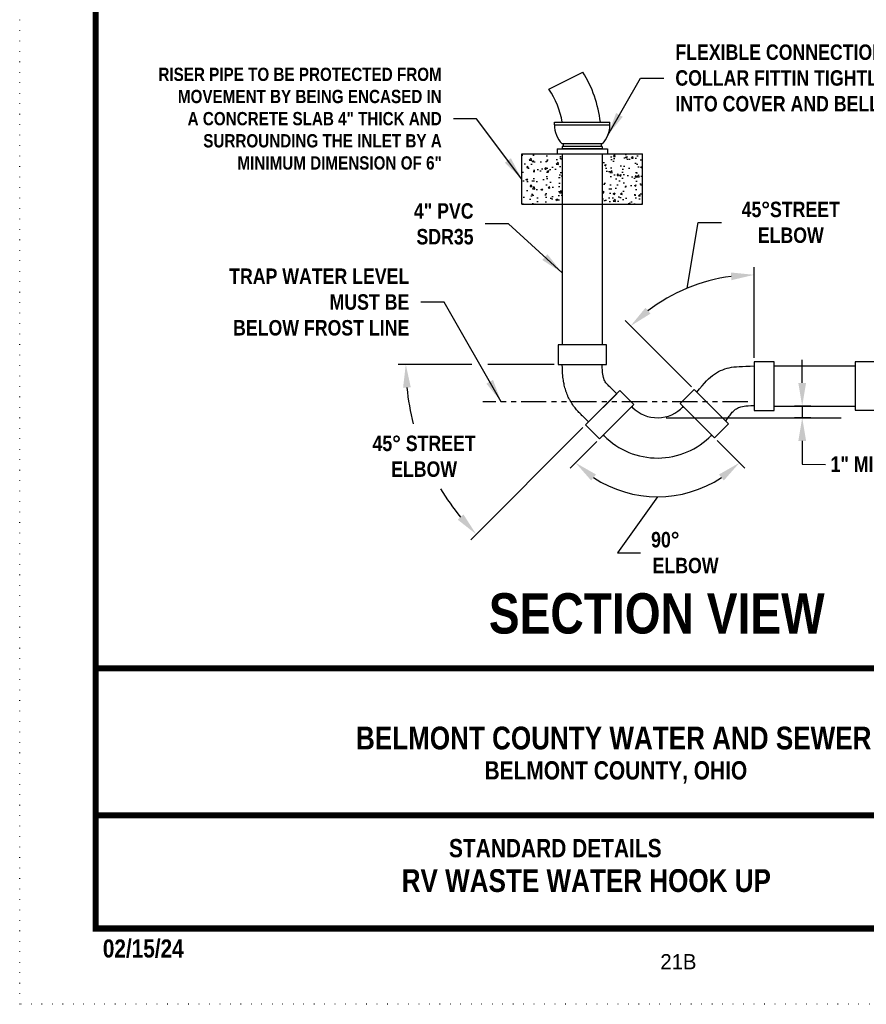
# Model space of a CAD drawing. Extents: x 204 to 1091, y -244 to 171.
# Tile 1 of 246: x 771 to 981, y -244 to 1. Entities that reach past the tile are written whole.
import ezdxf
from ezdxf.enums import TextEntityAlignment as Align

# ---------------------------------------------------------------- set-up
doc = ezdxf.new("R2010")
doc.units = 0
doc.header["$LTSCALE"] = 10
doc.header["$MEASUREMENT"] = 0
doc.linetypes.add('DOT2', pattern=[0.125, 0, -0.125])
doc.linetypes.add('PHANTOM2', pattern=[1.25, 0.625, -0.125, 0.125, -0.125, 0.125, -0.125])
doc.layers.get('0').update_dxf_attribs({"linetype": 'CONTINUOUS'})
doc.layers.get('DEFPOINTS').update_dxf_attribs({"linetype": 'CONTINUOUS'})
for name, color, linetype in [('BORDER', 252, 'CONTINUOUS'), ('SEWER', 3, 'CONTINUOUS'), ('TEXT', 7, 'CONTINUOUS'), ('WATERLINE-NOTES', 7, 'CONTINUOUS')]:
    doc.layers.add(name, color=color, linetype=linetype)
doc.styles.add('TECHNICAL', font='techb___.ttf')
doc.dimstyles.get("Standard").update_dxf_attribs({"dimtxt": 0.18, "dimasz": 0.18, "dimexe": 0.18, "dimexo": 0.0625, "dimgap": 0.09, "dimtad": 0, "dimtih": 1, "dimtoh": 1, "dimdec": 4, "dimzin": 0, "dimdsep": 46, "dimtxsty": 'Standard', "dimcen": 0.09, "dimadec": 0, "dimazin": 0, "dimtfac": 1, "dimtdec": 4, "dimtofl": 0, "dimtmove": 0, "dimatfit": 3, "dimfxl": 1, "dimtolj": 1, "dimtzin": 0, "dimarcsym": 0})

# ---------------------------------------------------------------- blocks, each defined once
blk = doc.blocks.new('*D1')
at = {"color": 0, "lineweight": -2, "transparency": 16777216}
for p, q in [((936.41, -65.67), (939.15, -49.36)), ((939.15, -49.36), (944.91, -49.36)), ((953.03, -83.02), (953.03, -60.45)), ((937.43, -90.2), (920.96, -73.73))]:
    blk.add_line(p, q, dxfattribs=at)
blk.add_arc((953.03, -105.8), 43.43, 97.6037, 127.3963, dxfattribs=at)
at = {"color": 0, "transparency": 16777216}
for points in [[(947.22, -61.79), (947.35, -63.71), (953.03, -62.37)], [(927.28, -72.02), (926.02, -70.57), (922.32, -75.09)]]:
    blk.add_solid(points, dxfattribs=at)
at = {"layer": 'DEFPOINTS', "color": 0, "transparency": 16777216}
for p in [(931.31, -68.18), (953.03, -83.98), (938.11, -90.88), (953.03, -96.03), (946.63, -99.4)]:
    blk.add_point(p, dxfattribs=at)
at = {"color": 7, "transparency": 16777216, "insert": (962.1, -49.36), "char_height": 3.84, "attachment_point": 5, "style": 'TECHNICAL'}
blk.add_mtext('\\A1;45°STREET\\PELBOW', dxfattribs=at)
blk = doc.blocks.new('*D2')
at = {"color": 0, "lineweight": -2, "transparency": 16777216}
for p, q in [((882.9, -84.63), (864.61, -84.63)), ((903.36, -84.63), (886.9, -84.63)), ((910.48, -100.32), (882.64, -128.16))]:
    blk.add_line(p, q, dxfattribs=at)
for start, end in [(185.5358, 194.3274), (211.1918, 219.4642)]:
    blk.add_arc((926.17, -84.63), 59.64, start, end, dxfattribs=at)
at = {"color": 0, "transparency": 16777216}
for points in [[(865.85, -90.43), (867.77, -90.33), (866.53, -84.63)], [(880.84, -121.89), (879.42, -123.18), (884, -126.8)]]:
    blk.add_solid(points, dxfattribs=at)
at = {"layer": 'DEFPOINTS', "color": 0, "transparency": 16777216}
for p in [(904.32, -84.63), (916.36, -84.63), (919.67, -91.13), (868.56, -100.06), (911.15, -99.65)]:
    blk.add_point(p, dxfattribs=at)
at = {"color": 7, "transparency": 16777216, "insert": (871.07, -107.45), "char_height": 3.84, "attachment_point": 5, "style": 'TECHNICAL'}
blk.add_mtext('\\A1;45° STREET\\PELBOW', dxfattribs=at)

msp = doc.modelspace()

# ---------------------------------------------------------------- hatches: boundary and pattern name
h = msp.add_hatch()
h.set_pattern_fill('AR-CONC', color=256, scale=0.625)
h.set_pattern_definition([(50, (878.0455, 16.7817), (4.48288, -0.3922), [0.46875, -5.15625]), (355, (878.0455, 16.7817), (-0.8672, 4.7012), [0.375, -4.125]), (100.4514, (878.419, 16.749), (3.61568, 4.309), [0.39838, -4.38214]), (46.184, (878.0455, 18.0317), (6.67026, -1.0345), [0.7031, -7.7344]), (96.636, (878.601, 17.9455), (5.84164, 6.08824), [0.59756, -6.5732]), (351.184, (878.0455, 18.032), (5.84164, 6.08824), [0.5625, -6.1875]), (21, (878.6705, 17.7192), (3.73067, -2.51637), [0.46875, -5.15625]), (326, (878.6705, 17.719), (1.52072, 4.5322), [0.375, -4.125]), (71.4514, (878.9814, 17.5095), (5.2514, 2.01582), [0.39838, -4.38214]), (37.5, (878.0455, 16.7817), (0.076, 2.080587), [0, -4.075, 0, -4.1875, 0, -4.140625]), (7.5, (878.0455, 16.7817), (1.644185, 2.46507), [0, -2.3875, 0, -3.98125, 0, -1.578125]), (327.5, (876.6517, 16.7817), (3.33639, -0.140968), [0, -1.5625, 0, -4.875, 0, -6.46875]), (317.5, (876.0267, 16.7817), (3.64491, 0.62566), [0, -2.03125, 0, -3.2375, 0, -4.59375])])
h.paths.add_polyline_path([(905.32, -44.84), (905.32, -32.34), (895.32, -32.34), (895.32, -44.84)])
h.paths.add_polyline_path([(925.32, -32.34), (915.32, -32.34), (915.32, -44.84), (925.32, -44.84)])

# ---------------------------------------------------------------- linework, layer by layer
for p, q in [((964.94, -89.22), (964.94, -83.46)), ((967.05, -94.98), (963.02, -94.98)), ((964.94, -94.98), (964.94, -97.87)), ((931.15, -97.87), (974.6, -97.87)), ((967.05, -97.87), (963.02, -97.87)), ((913.95, -103.79), (907.33, -110.41)), ((943.84, -103.55), (950.7, -110.41)), ((964.94, -103.63), (964.94, -109.39)), ((964.94, -109.39), (970.7, -109.49)), ((929.01, -117.48), (919.07, -131.38)), ((919.07, -131.38), (924.83, -131.38))]:
    msp.add_line(p, q)
at = {"color": 0}
for p, q in [((917.19, -90.19), (918.91, -91.89)), ((911.91, -98.89), (918.91, -91.89)), ((910.35, -97.35), (911.91, -98.89))]:
    msp.add_line(p, q, dxfattribs=at)
for points in [[(902.06, -16.3), (910.46, -12.02)], [(903.44, -24.5), (917.19, -24.5)], [(903.44, -25.13), (903.44, -24.5)], [(903.44, -25.13), (917.19, -25.13)], [(917.19, -25.13), (917.19, -24.5)], [(904.07, -31.09), (904.07, -32.34)], [(904.07, -31.09), (916.57, -31.09)], [(915.32, -29.84), (905.32, -29.84)], [(915.32, -30.47), (905.32, -30.47)], [(905.32, -30.47), (905.32, -31.09)], [(915.32, -31.09), (905.32, -31.09)], [(915.32, -31.09), (905.32, -31.09)], [(905.63, -29.84), (905.63, -30.47)], [(915, -29.84), (915, -30.47)], [(915.32, -30.47), (915.32, -31.09)], [(916.57, -31.09), (916.57, -32.34)], [(895.32, -32.34), (925.32, -32.34)], [(895.32, -44.84), (895.32, -32.34)], [(905.32, -32.34), (905.32, -79.67)], [(915.32, -32.34), (915.32, -79.67)], [(925.32, -44.84), (925.32, -32.34)], [(895.32, -44.84), (925.32, -44.84)]]:
    msp.add_lwpolyline(points)
for points in [[(904.32, -84.63), (916.36, -84.63), (916.36, -79.72), (904.32, -79.72)], [(957.94, -96.03), (957.94, -83.98), (953.03, -83.98), (953.03, -96.03)], [(982.99, -96.01), (982.99, -83.96), (978.08, -83.96), (978.08, -96.01)], [(914.62, -103.12), (923.14, -94.6), (919.67, -91.13), (911.15, -99.65)], [(943.16, -102.87), (934.64, -94.35), (938.11, -90.88), (946.63, -99.4)]]:
    msp.add_lwpolyline(points, close=True, dxfattribs=at)
for points in [[(957.94, -84.98), (978.08, -84.98)], [(922.63, -95.11), (922.83, -95.31)], [(922.83, -95.31), (922.63, -95.11)], [(935.4, -95.11), (935.2, -95.31)], [(935.2, -95.31), (935.4, -95.11)], [(957.94, -94.98), (978.08, -94.98)], [(915.56, -102.18), (915.76, -102.38)], [(915.76, -102.38), (915.56, -102.18)], [(942.47, -102.18), (942.27, -102.38)], [(942.27, -102.38), (942.47, -102.18)]]:
    msp.add_lwpolyline(points, dxfattribs=at)
at = {"color": 7, "linetype": 'PHANTOM2'}
msp.add_lwpolyline([(951.41, -93.92), (885.69, -93.92)], dxfattribs=at)
for centre, radius, start, end in [((885.32, -27.8), 29.69, 6.3759, 32.1065), ((885.32, -27.8), 20.31, 9.3407, 34.4768), ((910.32, -25.13), 6.88, 180, 223.3418), ((910.32, -25.13), 6.88, 316.6582, 0), ((929.01, -89.12), 8.75, 225, 316.8426), ((929.01, -89.12), 18.75, 225, 315.8598), ((929.01, -88.73), 28.75, 236.4973, 303.5027)]:
    msp.add_arc(centre, radius, start, end)
for points in [[(963.98, -89.22), (965.9, -89.22), (964.94, -94.98)], [(963.98, -103.63), (965.9, -103.63), (964.94, -97.87)], [(912.54, -113.44), (913.75, -111.96), (908.68, -109.06)], [(944.28, -111.96), (945.49, -113.44), (949.35, -109.06)]]:
    msp.add_solid(points)
at = {"layer": 'BORDER', "color": 7, "const_width": 1.51}
msp.add_lwpolyline([(789.51, -224.7), (789.51, 151.94), (1071.99, 151.94), (1071.99, -224.7)], close=True, dxfattribs=at)
for points in [[(789.51, -160.1), (1071.99, -160.1)], [(789.51, -196.57), (1071.99, -196.57)]]:
    msp.add_lwpolyline(points, dxfattribs=at)
at = {"layer": 'DEFPOINTS', "color": 7, "linetype": 'DOT2', "ltscale": 2}
msp.add_lwpolyline([(770.68, -243.53), (770.68, 170.78), (1090.83, 170.78), (1090.83, -243.53)], close=True, dxfattribs=at)
at = {"layer": 'SEWER', "color": 0}
msp.add_lwpolyline([(910.44, -97.44, -0.006226), (910.26, -97.27), (910.05, -97.08, -0.012239), (909.7, -96.74), (909.51, -96.54, -0.014147), (909.13, -96.13), (908.94, -95.93, -0.015772), (908.55, -95.44), (908.38, -95.23, -0.016982), (907.99, -94.68), (907.84, -94.45, -0.017678), (907.47, -93.86), (907.33, -93.61, -0.017815), (907, -92.98), (906.87, -92.72, -0.017836), (906.59, -92.07), (906.48, -91.79, -0.018398), (906.24, -91.1), (906.14, -90.79, -0.017553), (905.96, -90.12), (905.87, -89.76, -0.015465), (905.75, -89.16), (905.68, -88.75, -0.012887), (905.61, -88.24), (905.55, -87.77, -0.010353), (905.51, -87.36), (905.47, -86.81, -0.008131), (905.45, -86.49), (905.42, -85.86, -0.006301), (905.41, -85.61), (905.39, -84.56)], format="xyb", dxfattribs=at)
for points in [[(917.19, -90.19), (916.97, -90), (916.76, -89.81), (916.57, -89.61), (916.38, -89.4), (916.22, -89.19), (916.06, -88.96), (915.92, -88.71), (915.8, -88.45), (915.68, -88.16), (915.58, -87.85), (915.5, -87.49), (915.43, -87.08), (915.37, -86.6), (915.33, -86.05), (915.3, -85.42), (915.29, -84.69)], [(938.78, -91.55), (939.44, -90.69), (940.07, -89.91), (940.65, -89.24), (941.19, -88.67), (941.7, -88.18), (942.2, -87.75), (942.68, -87.37), (943.18, -87.02), (943.67, -86.71), (944.18, -86.42), (944.69, -86.17), (945.21, -85.94), (945.73, -85.75), (946.27, -85.58), (946.82, -85.45), (947.38, -85.34), (947.97, -85.25), (948.61, -85.19), (949.31, -85.14), (950.1, -85.1), (950.98, -85.06), (951.99, -85.03), (953.03, -85)], [(945.93, -98.7), (946.03, -98.57), (946.24, -98.29), (946.44, -98.01), (946.64, -97.74), (946.83, -97.48), (947.02, -97.22), (947.21, -96.98), (947.39, -96.74), (947.58, -96.52), (947.77, -96.31), (947.97, -96.12), (948.18, -95.94), (948.4, -95.77), (948.63, -95.62), (948.87, -95.48), (949.14, -95.35), (949.42, -95.24), (949.74, -95.14), (950.1, -95.05), (950.51, -94.98), (950.98, -94.93), (951.53, -94.89), (952.16, -94.86), (953.03, -94.84)]]:
    msp.add_lwpolyline(points, dxfattribs=at)

# ---------------------------------------------------------------- texts
at = {"color": 7, "style": 'TECHNICAL'}
for s, p in [('90°', (927.43, -130.06)), ('ELBOW', (927.8, -136.49))]:
    msp.add_text(s, height=3.84, dxfattribs=at).set_placement(p)
for s, insert, char_height, attachment_point in [('\\A1;{\\H1.32x;RISER PIPE TO BE PROTECTED FROM \\PMOVEMENT BY BEING ENCASED IN\\PA CONCRETE SLAB 4" THICK AND\\PSURROUNDING THE INLET BY A \\PMINIMUM DIMENSION OF 6"} ', (875.46, -23.61), 2.5, 6), ('\\A1;FLEXIBLE CONNECTION WITH \\PCOLLAR FITTIN TIGHTLY\\PINTO COVER AND BELL', (933.45, -13.51), 3.84, 4), ('\\A1;4" PVC\\PSDR35', (883.35, -49.74), 3.84, 6), ('\\A1;TRAP WATER LEVEL \\PMUST BE\\PBELOW FROST LINE', (867.39, -69.15), 3.84, 6), ('\\A1;1" MIN.', (979.51, -109.39), 3.84, 5)]:
    msp.add_mtext(s, dxfattribs=dict(at, insert=insert, char_height=char_height, attachment_point=attachment_point))
at = {"insert": (887.15, -141.45), "char_height": 10, "attachment_point": 1, "style": 'TECHNICAL'}
msp.add_mtext_dynamic_manual_height_columns('SECTION VIEW', width=119.1465, gutter_width=25, heights=[0], dxfattribs=at)
at = {"layer": 'TEXT', "color": 7, "style": 'TECHNICAL'}
for s, p in [('BELMONT COUNTY WATER AND SEWER DISTRICT', (1013.75, -177.4)), ('RV WASTE WATER HOOK UP', (957.17, -212.8))]:
    msp.add_text(s, height=5.6496, dxfattribs=at).set_placement(p, align=Align.MIDDLE_RIGHT)
for s, p in [('BELMONT COUNTY, OHIO', (886.08, -187.7)), ('STANDARD DETAILS', (877.25, -207.01))]:
    msp.add_text(s, height=4.5346, dxfattribs=at).set_placement(p)
at = {"layer": 'TEXT', "color": 7}
msp.add_text('21B', height=3.766, dxfattribs=at).set_placement((929.73, -234.83))
at = {"layer": 'WATERLINE-NOTES', "color": 7, "style": 'TECHNICAL'}
msp.add_text('02/15/24', height=4.5, dxfattribs=at).set_placement((791.32, -231.92))

# ---------------------------------------------------------------- dimensions: what is measured, and where the dimension line sits
dim = msp.add_angular_dim_2l(base=(931.31, -68.18), line1=((953.03, -83.98), (953.03, -96.03)), line2=((938.11, -90.88), (946.63, -99.4)), text='<>STREET\\PELBOW', dimstyle='Standard', override={"dimscale": 32, "dimtxt": 0.12, "dimexe": 0.06, "dimexo": 0.03, "dimdec": 0, "dimtxsty": 'TECHNICAL', "dimclrt": 7, "dimtdec": 0, "dimtofl": 1, "dimtmove": 1})
dim.commit()
dim.dimension.update_dxf_attribs({"geometry": '*D1', "text_midpoint": (962.1, -49.36), "dimtype": 162})
dim = msp.add_angular_dim_2l(base=(868.56, -100.06), line1=((904.32, -84.63), (916.36, -84.63)), line2=((919.67, -91.13), (911.15, -99.65)), text='<> STREET\\PELBOW', dimstyle='Standard', override={"dimscale": 32, "dimtxt": 0.12, "dimexe": 0.06, "dimexo": 0.03, "dimdec": 0, "dimtxsty": 'TECHNICAL', "dimclrt": 7, "dimtdec": 0, "dimtofl": 1, "dimtmove": 1})
dim.commit()
dim.dimension.update_dxf_attribs({"geometry": '*D2', "text_midpoint": (871.07, -107.45)})

# ---------------------------------------------------------------- leaders
at = {"annotation_type": 0, "has_hookline": 1}
for points, override, hookline_direction, text_width in [([(916.7, -27.66), (924.81, -13.51), (930.57, -13.51)], {"dimscale": 32, "dimtxt": 0.12, "dimexe": 0.06, "dimexo": 0.03, "dimgap": 0.09, "dimtad": 0, "dimdec": 0, "dimtxsty": 'TECHNICAL', "dimclrt": 7, "dimtdec": 0, "dimtofl": 1}, 0, 74.74), ([(895.32, -38.59), (884.1, -23.61), (878.34, -23.61)], {"dimscale": 32, "dimtxt": 0.12, "dimexe": 0.06, "dimexo": 0.03, "dimgap": 0.09, "dimtad": 0, "dimdec": 0, "dimtxsty": 'TECHNICAL', "dimclrt": 7, "dimtdec": 0, "dimtofl": 1}, 1, 81.67), ([(905.32, -61.86), (891.99, -49.74), (886.23, -49.74)], {"dimscale": 32, "dimtxt": 0.12, "dimexe": 0.06, "dimexo": 0.03, "dimgap": 0.09, "dimtad": 0, "dimdec": 0, "dimtxsty": 'TECHNICAL', "dimclrt": 7, "dimtdec": 0, "dimtofl": 1, "dimtmove": 1}, 1, 16.57), ([(890.22, -93.92), (876.03, -69.15), (870.27, -69.15)], {"dimscale": 32, "dimtxt": 0.12, "dimexe": 0.06, "dimexo": 0.03, "dimgap": 0.09, "dimtad": 0, "dimdec": 0, "dimtxsty": 'TECHNICAL', "dimclrt": 7, "dimtdec": 0, "dimtofl": 1}, 1, 51.9)]:
    msp.add_leader(points, dimstyle='Standard', override=override, dxfattribs=dict(at, hookline_direction=hookline_direction, text_width=text_width))

doc.saveas('drawing.dxf')
